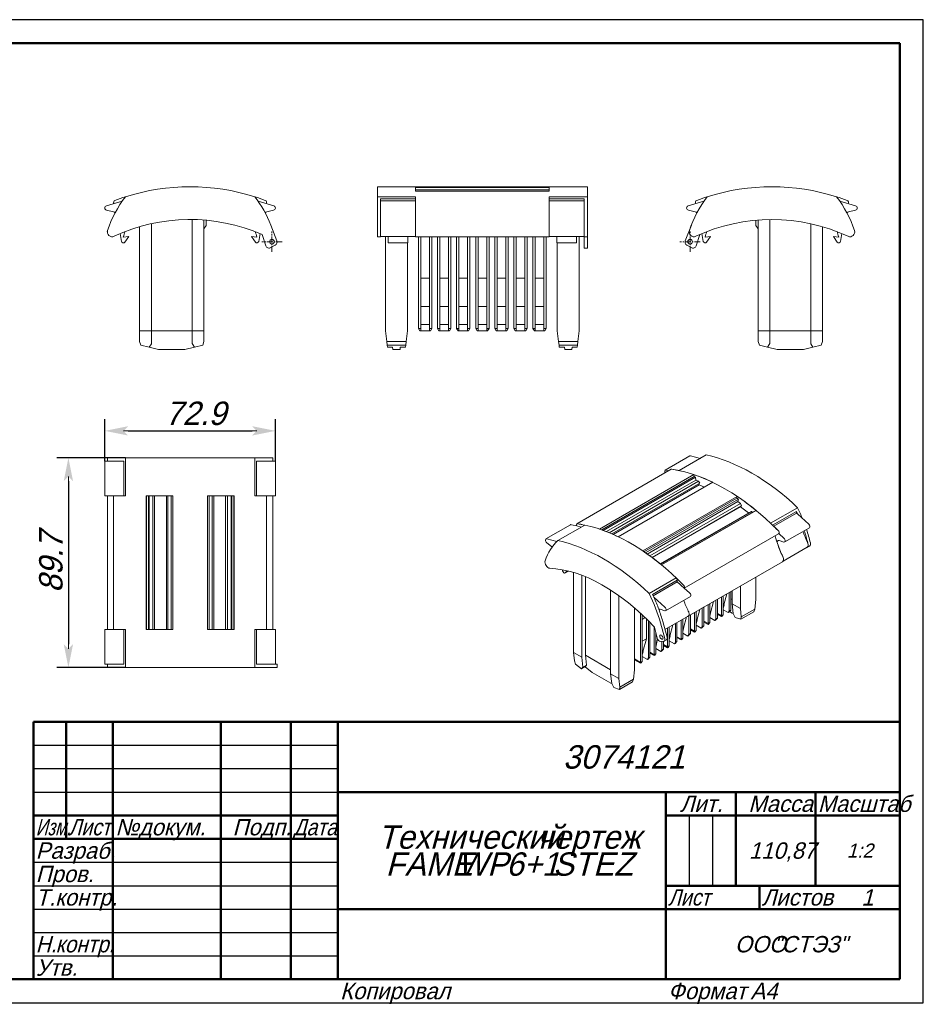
# Model space of a CAD drawing. Header units: millimetres. Extents: x 0 to 297, y 0 to 210.
# Tile 2 of 2: x 104 to 297, y 0 to 210. Entities that reach past the tile are written whole.
import ezdxf

# ---------------------------------------------------------------- set-up
doc = ezdxf.new("R2010")
doc.units = ezdxf.units.MM
doc.linetypes.add('CENTER_per1_scale0.039370', pattern=[2, 1.25, -0.25, 0.25, -0.25])
doc.styles.add('TextStyle_1', font='T-FLEX Type A.TTF', dxfattribs={"oblique": 15, "height": 5})
doc.styles.add('TextStyle_2', font='T-FLEX Type A.TTF', dxfattribs={"oblique": 15, "height": 3.5})
doc.styles.add('TextStyle_3', font='T-FLEX Type A.TTF', dxfattribs={"width": 0.744064, "oblique": 15, "height": 3.5})
doc.styles.add('TextStyle_4', font='T-FLEX Type A.TTF', dxfattribs={"width": 0.883061, "oblique": 15, "height": 3.5})
doc.styles.add('TextStyle_5', font='T-FLEX Type A.TTF', dxfattribs={"width": 0.94413, "oblique": 15, "height": 3.5})
doc.styles.add('TextStyle_6', font='T-FLEX Type A.TTF', dxfattribs={"width": 0.98844, "oblique": 15, "height": 3.5})
doc.styles.add('TextStyle_7', font='T-FLEX Type A.TTF', dxfattribs={"oblique": 15, "height": 5})
doc.styles.add('TextStyle_8', font='T-FLEX Type A.TTF', dxfattribs={"oblique": 15, "height": 3})
doc.styles.add('TextStyle_9', font='T-FLEX Type A.TTF', dxfattribs={"oblique": 15, "height": 3.5})
doc.dimstyles.new('DIM_ST_1', dxfattribs={"dimtxt": 5, "dimasz": 5, "dimexe": 2.5, "dimexo": 0, "dimtad": 1, "dimlfac": 2, "dimrnd": 0.01, "dimdsep": 46, "dimtxsty": 'TextStyle_1', "dimblk": 'Arrow_3_C7_Status', "dimcen": 0.09, "dimclrd": 7, "dimclre": 7, "dimclrt": 7, "dimazin": 0, "dimtfac": 1, "dimtdec": 0, "dimtmove": 0, "dimatfit": 0, "dimldrblk": 'NONE', "dimfxl": 1, "dimtvp": 1, "dimtolj": 1, "dimarcsym": 0})

# ---------------------------------------------------------------- blocks, each defined once
blk = doc.blocks.new('Arrow_3_C7_Status')
at = {"color": 7, "linetype": 'Continuous', "lineweight": 0}
blk.add_line((-1, 0), (-0.8, 0), dxfattribs=at)
at = {"color": 7}
blk.add_solid([(-1, -0.2), (0, 0), (-0.8, 0), (-1, 0.2)], dxfattribs=at)
blk = doc.blocks.new('*D6')
at = {"color": 7, "lineweight": -2}
for p, q in [((122.25, 115.72), (122.25, 124.66)), ((158.68, 115.72), (158.68, 124.66)), ((127.25, 122.16), (153.68, 122.16))]:
    blk.add_line(p, q, dxfattribs=at)
at = {"layer": 'Defpoints', "color": 0}
for p in [(158.68, 122.16), (122.25, 115.72), (158.68, 115.72)]:
    blk.add_point(p, dxfattribs=at)
at = {"color": 7, "lineweight": -2, "xscale": 5, "yscale": 5, "zscale": 5}
for p, rotation in [((122.25, 122.16), 180), ((158.68, 122.16), 360)]:
    blk.add_blockref('Arrow_3_C7_Status', p, dxfattribs=dict(at, rotation=rotation))
blk = doc.blocks.new('_None')
blk = doc.blocks.new('*D7')
at = {"color": 7, "lineweight": -2}
for p, q in [((126.67, 116.42), (111.98, 116.42)), ((114.48, 111.42), (114.48, 76.59)), ((126.67, 71.59), (111.98, 71.59))]:
    blk.add_line(p, q, dxfattribs=at)
at = {"layer": 'Defpoints', "color": 0}
for p in [(126.67, 116.42), (114.48, 71.59), (126.67, 71.59)]:
    blk.add_point(p, dxfattribs=at)
at = {"color": 7, "lineweight": -2, "xscale": 5, "yscale": 5, "zscale": 5}
for p, rotation in [((114.48, 116.42), 90.00000000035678), ((114.48, 71.59), 270.0000000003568)]:
    blk.add_blockref('Arrow_3_C7_Status', p, dxfattribs=dict(at, rotation=rotation))
blk = doc.blocks.new('_FR1Страница_1')
at = {"color": 7, "linetype": 'Continuous', "lineweight": 25}
for p, q in [((297, 210), (0, 210)), ((297, 0), (297, 210)), ((107, 55), (172, 55)), ((107, 50), (172, 50)), ((107, 45), (172, 45)), ((247, 40), (247, 25)), ((252, 40), (252, 25)), ((107, 30), (172, 30)), ((107, 25), (172, 25)), ((107, 20), (172, 20)), ((242, 20), (292, 20)), ((262, 20), (262, 20)), ((107, 15), (172, 15)), ((107, 10), (172, 10)), ((0, 0), (297, 0))]:
    blk.add_line(p, q, dxfattribs=at)
at = {"color": 7, "linetype": 'Continuous', "lineweight": 50}
for p, q in [((20, 205), (292, 205)), ((292, 205), (292, 5)), ((107, 5), (107, 60)), ((107, 60), (292, 60)), ((114, 60), (114, 35)), ((124, 60), (124, 5)), ((147, 60), (147, 5)), ((162, 60), (162, 5)), ((172, 60), (172, 5)), ((172, 45), (292, 45)), ((242, 45), (242, 5)), ((257, 45), (257, 25)), ((274, 45), (274, 25)), ((107, 40), (172, 40)), ((242, 40), (292, 40)), ((107, 35), (172, 35)), ((242, 25), (292, 25)), ((262, 25), (262, 20)), ((172, 20), (292, 20)), ((292, 5), (20, 5))]:
    blk.add_line(p, q, dxfattribs=at)
at = {"color": 7, "oblique": 15}
for s, height, style, p in [('3074121', 5, 'TextStyle_7', (220.09, 50)), ('Лит.', 3.5, 'TextStyle_2', (245.03, 40.76)), ('Масса', 3.5, 'TextStyle_2', (259.65, 40.76)), ('№', 3.5, 'TextStyle_2', (124.5, 35.75)), ('докум.', 3.5, 'TextStyle_2', (129.5, 35.75)), ('Подп.', 3.5, 'TextStyle_2', (149.53, 35.75)), ('Технический', 5, 'TextStyle_7', (180.55, 32.88)), ('чертеж', 5, 'TextStyle_7', (214.51, 32.88)), ('Разраб.', 3.5, 'TextStyle_2', (107.5, 30.75)), ('110,87', 3.5, 'TextStyle_2', (259.78, 30.75)), ('1:2', 3, 'TextStyle_8', (280.67, 31)), ('FAME', 5, 'TextStyle_7', (182.21, 27.12)), ('WP', 5, 'TextStyle_7', (197.58, 27.12)), ('6+1', 5, 'TextStyle_7', (207.94, 27.12)), ('STEZ', 5, 'TextStyle_7', (217.94, 27.12)), ('Пров.', 3.5, 'TextStyle_2', (107.5, 25.75)), ('Т.контр.', 3.5, 'TextStyle_2', (107.5, 20.75)), ('Листов', 3.5, 'TextStyle_2', (262.5, 20.75)), ('1', 3.5, 'TextStyle_9', (283.78, 20.75)), ('ООО', 3.5, 'TextStyle_2', (256.78, 10.75)), ('"СТЭЗ"', 3.5, 'TextStyle_2', (265.03, 10.75)), ('Утв.', 3.5, 'TextStyle_2', (107.5, 5.75)), ('Копировал', 3.5, 'TextStyle_2', (172.5, 0.75)), ('Формат', 3.5, 'TextStyle_2', (242.5, 0.75)), ('A4', 3.5, 'TextStyle_2', (260.12, 0.75))]:
    blk.add_text(s, height=height, dxfattribs=dict(at, style=style)).set_placement(p)
for s, style, width, p in [('Масштаб', 'TextStyle_6', 0.98844, (274.5, 40.76)), ('Изм.', 'TextStyle_3', 0.744064, (107.5, 35.75)), ('Лист', 'TextStyle_4', 0.883061, (114.5, 35.75)), ('Дата', 'TextStyle_4', 0.883061, (162.5, 35.75)), ('Лист', 'TextStyle_4', 0.883061, (242.5, 20.75)), ('Н.', 'TextStyle_5', 0.94413, (107.5, 10.75)), ('контр.', 'TextStyle_5', 0.94413, (111.75, 10.75))]:
    blk.add_text(s, height=3.5, dxfattribs=dict(at, style=style, width=width)).set_placement(p)
blk = doc.blocks.new('Страница_1')
at = {"color": 7, "linetype": 'Continuous', "lineweight": 20}
for p, q in [((225.2735, 174.316), (180.4485, 174.316)), ((180.4485, 172.1791), (180.4485, 174.316)), ((188.5985, 173.3418), (188.5985, 174.1669)), ((188.5985, 174.1669), (217.1235, 174.1669)), ((188.5985, 173.6839), (217.1235, 173.6839)), ((217.1235, 173.6226), (188.5985, 173.6226)), ((188.5985, 173.3418), (217.1235, 173.3418)), ((217.1235, 173.3418), (217.1235, 174.1669)), ((225.2735, 172.1791), (225.2735, 174.316)), ((122.6185, 170.2555), (125.9511, 171.2008)), ((158.3192, 170.2555), (154.9865, 171.2008)), ((188.5985, 172.1791), (180.4485, 172.1791)), ((180.4485, 164.9417), (180.4485, 172.1791)), ((181.1485, 171.2008), (181.1485, 171.7265)), ((188.5985, 171.7265), (181.1485, 171.7265)), ((188.5985, 171.3081), (181.1485, 171.3081)), ((181.1485, 170.2555), (181.1485, 171.2008)), ((188.5985, 171.4006), (188.5985, 172.1791)), ((188.5985, 170.7106), (188.5985, 171.4006)), ((188.5985, 170.7106), (188.5985, 170.2555)), ((217.1235, 172.1791), (225.2735, 172.1791)), ((217.1235, 171.4006), (217.1235, 172.1791)), ((217.1235, 171.7265), (224.5735, 171.7265)), ((217.1235, 170.7106), (217.1235, 171.4006)), ((217.1235, 171.3081), (224.5735, 171.3081)), ((217.1235, 170.7106), (217.1235, 170.2555)), ((224.5735, 171.2008), (224.5735, 171.7265)), ((224.5735, 170.2555), (224.5735, 171.2008)), ((225.2735, 164.9417), (225.2735, 172.1791)), ((246.832, 170.2555), (250.1646, 171.2008)), ((282.5326, 170.2555), (279.2, 171.2008)), ((124.0951, 168.9667), (122.6472, 169.2862)), ((158.2905, 169.2862), (156.8426, 168.9667)), ((181.1485, 169.2862), (181.1485, 170.2555)), ((181.1485, 168.9667), (181.1485, 169.2862)), ((181.1485, 168.9667), (181.1485, 168.7668)), ((181.1485, 165.1659), (181.1485, 168.7668)), ((188.5985, 169.2862), (188.5985, 170.2555)), ((188.5985, 169.2862), (188.5985, 168.9667)), ((188.5985, 168.9667), (188.5985, 167.9223)), ((217.1235, 169.2862), (217.1235, 170.2555)), ((217.1235, 169.2862), (217.1235, 168.9667)), ((217.1235, 168.9667), (217.1235, 167.9223)), ((224.5735, 169.2862), (224.5735, 170.2555)), ((224.5735, 168.9667), (224.5735, 169.2862)), ((224.5735, 168.9667), (224.5735, 168.7668)), ((224.5735, 165.1659), (224.5735, 168.7668)), ((246.8606, 169.2862), (248.3085, 168.9667)), ((281.0561, 168.9667), (282.5039, 169.2862)), ((132.1938, 143.5664), (132.1938, 166.4186)), ((140.8938, 167.3137), (140.8938, 143.5664)), ((143.3938, 143.5664), (143.3938, 167.205)), ((143.8688, 166.0412), (143.8688, 167.166)), ((188.5985, 167.9223), (188.5985, 165.3005)), ((217.1235, 167.9223), (217.1235, 165.3005)), ((261.2823, 166.0412), (261.2823, 167.166)), ((261.7573, 143.5664), (261.7573, 167.205)), ((264.2573, 167.3137), (264.2573, 143.5664)), ((272.9573, 143.5664), (272.9573, 166.4186)), ((129.6938, 165.7816), (129.6938, 143.5664)), ((143.3938, 165.3236), (143.8688, 166.0412)), ((156.6402, 161.72), (155.8555, 164.1167)), ((157.6713, 166.1399), (158.9688, 162.7499)), ((180.4485, 164.9417), (180.4485, 163.6352)), ((181.1485, 164.5412), (181.1485, 165.1659)), ((181.1485, 164.5412), (181.1485, 163.6352)), ((188.5985, 164.5413), (188.5985, 165.3005)), ((188.5985, 164.5413), (188.5985, 163.6352)), ((217.1235, 164.5413), (217.1235, 165.3005)), ((217.1235, 164.5413), (217.1235, 163.6352)), ((224.5735, 164.5412), (224.5735, 165.1659)), ((224.5735, 164.5412), (224.5735, 163.6352)), ((225.2735, 164.9417), (225.2735, 163.6352)), ((247.4799, 166.1399), (246.1824, 162.7499)), ((248.511, 161.72), (249.2957, 164.1167)), ((261.7573, 165.3236), (261.2823, 166.0412)), ((275.4573, 165.7816), (275.4573, 143.5664)), ((126.2078, 163.5703), (127.3542, 163.703)), ((127.3542, 163.703), (126.5328, 162.5006)), ((154.7299, 163.5703), (153.5835, 163.703)), ((153.5835, 163.703), (154.4049, 162.5006)), ((180.4485, 163.6352), (181.1485, 163.6352)), ((181.1485, 163.6788), (188.5985, 163.6788)), ((182.1735, 163.6788), (182.1735, 143.5664)), ((182.7735, 163.6788), (182.7735, 162.6486)), ((182.7735, 162.6486), (182.7735, 162.3262)), ((182.7735, 162.3262), (186.9735, 162.3262)), ((186.8735, 143.5664), (186.8735, 162.3262)), ((186.9735, 163.6788), (186.9735, 162.6486)), ((186.9735, 162.6486), (186.9735, 162.3262)), ((188.5985, 163.6352), (217.1235, 163.6352)), ((189.211, 144.0356), (189.211, 163.6352)), ((189.711, 144.0356), (189.711, 163.6352)), ((191.561, 163.6352), (191.561, 144.0356)), ((192.061, 163.6352), (192.061, 144.0356)), ((193.286, 144.0356), (193.286, 163.6352)), ((193.786, 144.0356), (193.786, 163.6352)), ((195.636, 163.6352), (195.636, 144.0356)), ((196.136, 163.6352), (196.136, 144.0356)), ((197.361, 144.0356), (197.361, 163.6352)), ((197.861, 144.0356), (197.861, 163.6352)), ((199.711, 163.6352), (199.711, 144.0356)), ((200.211, 163.6352), (200.211, 144.0356)), ((201.436, 144.0356), (201.436, 163.6352)), ((201.936, 144.0356), (201.936, 163.6352)), ((203.786, 163.6352), (203.786, 144.0356)), ((204.286, 163.6352), (204.286, 144.0356)), ((205.511, 144.0356), (205.511, 163.6352)), ((206.011, 144.0356), (206.011, 163.6352)), ((207.861, 163.6352), (207.861, 144.0356)), ((208.361, 163.6352), (208.361, 144.0356)), ((209.586, 144.0356), (209.586, 163.6352)), ((210.086, 144.0356), (210.086, 163.6352)), ((211.936, 163.6352), (211.936, 144.0356)), ((212.436, 163.6352), (212.436, 144.0356)), ((213.661, 144.0356), (213.661, 163.6352)), ((214.161, 144.0356), (214.161, 163.6352)), ((216.011, 163.6352), (216.011, 144.0356)), ((216.511, 163.6352), (216.511, 144.0356)), ((217.1235, 163.6788), (224.5735, 163.6788)), ((218.7485, 163.6788), (218.7485, 162.6486)), ((218.7485, 162.6486), (218.7485, 162.3262)), ((218.7485, 162.3262), (222.9485, 162.3262)), ((218.8485, 143.5664), (218.8485, 162.3262)), ((222.9485, 163.6788), (222.9485, 162.6486)), ((222.9485, 162.6486), (222.9485, 162.3262)), ((223.5485, 163.6788), (223.5485, 143.5664)), ((224.5735, 163.6352), (225.2735, 163.6352)), ((224.5735, 161.72), (224.5735, 163.6352)), ((225.2735, 161.72), (225.2735, 163.6352)), ((250.4212, 163.5703), (251.5677, 163.703)), ((251.5677, 163.703), (250.7463, 162.5006)), ((278.9434, 163.5703), (277.7969, 163.703)), ((277.7969, 163.703), (278.6183, 162.5006)), ((158.6433, 161.8323), (157.7279, 161.3038)), ((224.5735, 161.72), (224.5735, 161.2034)), ((224.5735, 161.2034), (225.2735, 161.2034)), ((225.2735, 161.72), (225.2735, 161.2034)), ((246.5078, 161.8323), (247.4232, 161.3038)), ((191.561, 154.7664), (189.711, 154.7664)), ((195.636, 154.7664), (193.786, 154.7664)), ((199.711, 154.7664), (197.861, 154.7664)), ((203.786, 154.7664), (201.936, 154.7664)), ((207.861, 154.7664), (206.011, 154.7664)), ((211.936, 154.7664), (210.086, 154.7664)), ((216.011, 154.7664), (214.161, 154.7664)), ((189.711, 148.7603), (191.561, 148.7603)), ((193.786, 148.7603), (195.636, 148.7603)), ((197.861, 148.7603), (199.711, 148.7603)), ((201.936, 148.7603), (203.786, 148.7603)), ((206.011, 148.7603), (207.861, 148.7603)), ((210.086, 148.7603), (211.936, 148.7603)), ((214.161, 148.7603), (216.011, 148.7603)), ((129.6938, 143.5664), (129.6938, 141.2392)), ((129.6938, 143.5664), (132.1938, 143.5664)), ((132.1938, 143.5664), (140.8938, 143.5664)), ((132.1938, 140.7842), (132.1938, 143.5664)), ((140.8938, 143.5664), (140.8938, 140.8554)), ((140.8938, 143.5664), (143.3938, 143.5664)), ((143.3938, 141.2392), (143.3938, 143.5664)), ((182.1735, 143.5664), (182.4592, 141.2392)), ((186.5878, 141.2392), (186.8735, 143.5664)), ((189.211, 144.0356), (189.711, 144.0356)), ((189.511, 143.516), (189.211, 144.0356)), ((189.511, 143.516), (189.711, 143.516)), ((189.711, 144.8757), (191.561, 144.8757)), ((191.561, 144.8628), (189.711, 144.8628)), ((189.711, 143.516), (189.711, 144.0356)), ((189.711, 143.516), (191.561, 143.516)), ((191.561, 144.0356), (192.061, 144.0356)), ((191.561, 144.0356), (191.561, 143.516)), ((191.561, 143.516), (191.761, 143.516)), ((192.061, 144.0356), (191.761, 143.516)), ((193.286, 144.0356), (193.786, 144.0356)), ((193.586, 143.516), (193.286, 144.0356)), ((193.586, 143.516), (193.786, 143.516)), ((193.786, 144.8757), (195.636, 144.8757)), ((195.636, 144.8628), (193.786, 144.8628)), ((193.786, 143.516), (193.786, 144.0356)), ((193.786, 143.516), (195.636, 143.516)), ((195.636, 144.0356), (196.136, 144.0356)), ((195.636, 144.0356), (195.636, 143.516)), ((195.636, 143.516), (195.836, 143.516)), ((196.136, 144.0356), (195.836, 143.516)), ((197.361, 144.0356), (197.861, 144.0356)), ((197.661, 143.516), (197.361, 144.0356)), ((197.661, 143.516), (197.861, 143.516)), ((197.861, 144.8757), (199.711, 144.8757)), ((199.711, 144.8628), (197.861, 144.8628)), ((197.861, 143.516), (197.861, 144.0356)), ((197.861, 143.516), (199.711, 143.516)), ((199.711, 144.0356), (200.211, 144.0356)), ((199.711, 144.0356), (199.711, 143.516)), ((199.711, 143.516), (199.911, 143.516)), ((200.211, 144.0356), (199.911, 143.516)), ((201.436, 144.0356), (201.936, 144.0356)), ((201.736, 143.516), (201.436, 144.0356)), ((201.736, 143.516), (201.936, 143.516)), ((201.936, 144.8757), (203.786, 144.8757)), ((203.786, 144.8628), (201.936, 144.8628)), ((201.936, 143.516), (201.936, 144.0356)), ((201.936, 143.516), (203.786, 143.516)), ((203.786, 144.0356), (204.286, 144.0356)), ((203.786, 144.0356), (203.786, 143.516)), ((203.786, 143.516), (203.986, 143.516)), ((204.286, 144.0356), (203.986, 143.516)), ((205.511, 144.0356), (206.011, 144.0356)), ((205.811, 143.516), (205.511, 144.0356)), ((205.811, 143.516), (206.011, 143.516)), ((206.011, 144.8757), (207.861, 144.8757)), ((207.861, 144.8628), (206.011, 144.8628)), ((206.011, 143.516), (206.011, 144.0356)), ((206.011, 143.516), (207.861, 143.516)), ((207.861, 144.0356), (208.361, 144.0356)), ((207.861, 144.0356), (207.861, 143.516)), ((207.861, 143.516), (208.061, 143.516)), ((208.361, 144.0356), (208.061, 143.516)), ((209.586, 144.0356), (210.086, 144.0356)), ((209.886, 143.516), (209.586, 144.0356)), ((209.886, 143.516), (210.086, 143.516)), ((210.086, 144.8757), (211.936, 144.8757)), ((211.936, 144.8628), (210.086, 144.8628)), ((210.086, 143.516), (210.086, 144.0356)), ((210.086, 143.516), (211.936, 143.516)), ((211.936, 144.0356), (211.936, 143.516)), ((211.936, 144.0356), (212.436, 144.0356)), ((211.936, 143.516), (212.136, 143.516)), ((212.436, 144.0356), (212.136, 143.516)), ((213.661, 144.0356), (214.161, 144.0356)), ((213.961, 143.516), (213.661, 144.0356)), ((213.961, 143.516), (214.161, 143.516)), ((214.161, 144.8757), (216.011, 144.8757)), ((216.011, 144.8628), (214.161, 144.8628)), ((214.161, 143.516), (214.161, 144.0356)), ((214.161, 143.516), (216.011, 143.516)), ((216.011, 144.0356), (216.511, 144.0356)), ((216.011, 144.0356), (216.011, 143.516)), ((216.011, 143.516), (216.211, 143.516)), ((216.511, 144.0356), (216.211, 143.516)), ((219.1342, 141.2392), (218.8485, 143.5664)), ((223.5485, 143.5664), (223.2628, 141.2392)), ((264.2573, 143.5664), (261.7573, 143.5664)), ((261.7573, 141.2392), (261.7573, 143.5664)), ((264.2573, 143.5664), (264.2573, 140.8554)), ((272.9573, 143.5664), (264.2573, 143.5664)), ((272.9573, 140.7842), (272.9573, 143.5664)), ((275.4573, 143.5664), (272.9573, 143.5664)), ((275.4573, 143.5664), (275.4573, 141.2392)), ((129.6938, 141.2392), (129.9374, 140.4425)), ((143.1503, 140.4425), (143.3938, 141.2392)), ((186.5878, 141.2392), (182.4592, 141.2392)), ((182.4592, 141.2392), (182.5571, 140.4425)), ((186.4899, 140.4425), (186.5878, 141.2392)), ((219.1342, 141.2392), (223.2628, 141.2392)), ((219.2321, 140.4425), (219.1342, 141.2392)), ((223.2628, 141.2392), (223.1649, 140.4425)), ((262.0009, 140.4425), (261.7573, 141.2392)), ((275.4573, 141.2392), (275.2137, 140.4425)), ((129.9374, 140.4425), (131.7067, 140.034)), ((131.7067, 140.034), (132.1938, 140.7842)), ((131.7067, 140.034), (133.7321, 139.5664)), ((133.7321, 139.5664), (139.3556, 139.5664)), ((139.3556, 139.5664), (141.4212, 140.0433)), ((140.8938, 140.8554), (141.4212, 140.0433)), ((141.4212, 140.0433), (143.1503, 140.4425)), ((186.4899, 140.4425), (182.5571, 140.4425)), ((182.5571, 140.4425), (182.6072, 140.034)), ((182.6072, 140.034), (183.7072, 140.034)), ((183.7072, 140.034), (183.7646, 139.5664)), ((185.2824, 139.5664), (183.7646, 139.5664)), ((185.2824, 139.5664), (185.3398, 140.034)), ((185.3398, 140.034), (186.4398, 140.034)), ((186.4398, 140.034), (186.4899, 140.4425)), ((219.2822, 140.034), (219.2321, 140.4425)), ((219.2321, 140.4425), (223.1649, 140.4425)), ((220.3822, 140.034), (219.2822, 140.034)), ((220.4396, 139.5664), (220.3822, 140.034)), ((220.4396, 139.5664), (221.9574, 139.5664)), ((222.0148, 140.034), (221.9574, 139.5664)), ((223.1148, 140.034), (222.0148, 140.034)), ((223.1649, 140.4425), (223.1148, 140.034)), ((263.7299, 140.0433), (262.0009, 140.4425)), ((264.2573, 140.8554), (263.7299, 140.0433)), ((265.7956, 139.5664), (263.7299, 140.0433)), ((271.419, 139.5664), (265.7956, 139.5664)), ((273.4445, 140.034), (271.419, 139.5664)), ((273.4445, 140.034), (272.9573, 140.7842)), ((275.2137, 140.4425), (273.4445, 140.034)), ((122.2549, 115.7157), (122.2549, 108.2657)), ((122.6185, 115.7157), (122.2549, 115.7157)), ((122.6185, 115.7157), (125.9511, 115.7157)), ((122.7964, 116.4157), (122.7964, 115.7157)), ((122.7964, 116.4157), (122.8446, 116.4157)), ((122.8446, 116.4157), (126.6731, 116.4157)), ((125.9511, 115.7157), (126.3294, 115.7157)), ((126.3294, 108.2657), (126.3294, 115.7157)), ((126.6731, 116.4157), (154.2645, 116.4157)), ((126.6731, 108.2657), (126.6731, 116.4157)), ((154.2645, 116.4157), (158.0931, 116.4157)), ((154.2645, 116.4157), (154.2645, 108.2657)), ((154.6083, 115.7157), (154.9865, 115.7157)), ((154.6083, 115.7157), (154.6083, 108.2657)), ((158.3192, 115.7157), (154.9865, 115.7157)), ((158.0931, 116.4157), (158.1412, 116.4157)), ((158.1412, 115.7157), (158.1412, 116.4157)), ((158.3192, 115.7157), (158.6827, 115.7157)), ((158.6827, 108.2657), (158.6827, 115.7157)), ((247.1508, 116.7923), (241.8828, 113.7509)), ((244.9034, 113.6816), (250.6663, 117.0089)), ((247.3043, 116.8078), (249.4078, 116.2823)), ((243.2011, 113.9447), (223.0309, 102.2994)), ((242.6337, 113.6171), (242.0363, 113.7663)), ((248.0292, 112.8264), (227.859, 101.1811)), ((248.0795, 112.3989), (228.3544, 101.0106)), ((228.6674, 100.898), (248.3769, 112.2773)), ((229.3696, 100.6322), (248.4509, 111.6488)), ((248.0292, 112.8264), (248.0795, 112.3989)), ((248.0795, 112.3989), (248.3769, 112.2773)), ((248.4509, 111.6488), (248.3769, 112.2773)), ((249.0225, 111.4151), (248.4509, 111.6488)), ((229.945, 100.4007), (249.0225, 111.4151)), ((230.5101, 100.1614), (249.3031, 111.0115)), ((230.7817, 100.0422), (249.1437, 110.6435)), ((252.053, 111.1769), (231.8828, 99.5316)), ((249.3031, 111.0115), (249.0225, 111.4151)), ((249.1437, 110.6435), (249.1133, 110.9019)), ((250.306, 110.1683), (249.1437, 110.6435)), ((122.6185, 108.2657), (122.2549, 108.2657)), ((124.1339, 108.2657), (122.6185, 108.2657)), ((122.7964, 108.2657), (122.7964, 79.7407)), ((124.4256, 108.2657), (124.1339, 108.2657)), ((124.1339, 108.2657), (124.1339, 79.7407)), ((124.4256, 108.2657), (126.6731, 108.2657)), ((131.0937, 108.2657), (136.7842, 108.2657)), ((131.0937, 108.2657), (131.0937, 79.7407)), ((131.1649, 108.2657), (131.1649, 79.7407)), ((131.5854, 79.7407), (131.5854, 108.2657)), ((131.6901, 79.7407), (131.6901, 108.2657)), ((132.4984, 79.7407), (132.4984, 108.2657)), ((132.8953, 79.7407), (132.8953, 108.2657)), ((135.4346, 79.7407), (135.4346, 108.2657)), ((135.7304, 79.7407), (135.7304, 108.2657)), ((136.4341, 79.7407), (136.4341, 108.2657)), ((136.7842, 108.2657), (136.7842, 79.7407)), ((144.1535, 108.2657), (144.1535, 79.7407)), ((144.1535, 108.2657), (149.844, 108.2657)), ((144.5036, 79.7407), (144.5036, 108.2657)), ((145.2073, 79.7407), (145.2073, 108.2657)), ((145.5031, 79.7407), (145.5031, 108.2657)), ((148.0424, 79.7407), (148.0424, 108.2657)), ((148.4392, 79.7407), (148.4392, 108.2657)), ((149.2476, 79.7407), (149.2476, 108.2657)), ((149.3523, 79.7407), (149.3523, 108.2657)), ((149.7728, 108.2657), (149.7728, 79.7407)), ((149.844, 108.2657), (149.844, 79.7407)), ((154.2645, 108.2657), (156.5121, 108.2657)), ((156.5121, 108.2657), (156.8038, 108.2657)), ((158.3192, 108.2657), (156.8038, 108.2657)), ((156.8038, 79.7407), (156.8038, 108.2657)), ((158.1412, 79.7407), (158.1412, 108.2657)), ((158.3192, 108.2657), (158.6827, 108.2657)), ((257.2639, 108.1684), (237.0936, 96.5231)), ((257.2141, 107.8028), (237.3624, 96.3414)), ((237.6738, 96.1277), (257.5114, 107.581)), ((257.2639, 108.1684), (257.2141, 107.8028)), ((257.2141, 107.8028), (257.5114, 107.581)), ((257.4374, 107.038), (257.5114, 107.581)), ((238.0657, 95.8537), (257.4374, 107.038)), ((238.6501, 95.4348), (258.009, 106.6117)), ((239.0808, 95.1179), (258.2182, 106.1669)), ((239.1417, 95.0726), (257.9516, 105.9325)), ((258.009, 106.6117), (257.4374, 107.038)), ((257.9516, 105.9325), (257.9635, 106.0198)), ((259.6863, 104.6388), (257.9516, 105.9325)), ((258.2182, 106.1669), (258.009, 106.6117)), ((270.1764, 105.7447), (264.4135, 102.4175)), ((240.836, 93.7555), (260.0137, 104.8278)), ((240.8955, 93.7073), (260.2943, 104.9073)), ((241.0794, 93.5575), (260.94, 105.024)), ((261.2877, 105.1716), (241.1174, 93.5263)), ((260.2943, 104.9073), (260.0137, 104.8278)), ((260.4878, 104.763), (260.2943, 104.9073)), ((260.94, 105.024), (260.9802, 104.994)), ((269.9245, 104.949), (264.8384, 102.0126)), ((269.9245, 104.6074), (265.0598, 101.7988)), ((269.9245, 104.6074), (269.9245, 104.949)), ((269.9245, 104.6074), (270.1919, 104.3654)), ((272.5485, 102.2331), (270.1919, 104.3654)), ((221.7126, 102.1056), (216.4446, 99.0642)), ((224.7332, 102.0364), (218.9702, 98.7091)), ((223.0006, 101.8376), (221.8661, 102.1211)), ((223.9697, 101.5956), (223.0006, 101.8376)), ((267.434, 98.4215), (272.702, 101.463)), ((216.5982, 99.0796), (218.7826, 98.5339)), ((245.9795, 88.5696), (266.1158, 100.1953)), ((267.2805, 99.1916), (266.146, 100.2182)), ((217.6422, 97.4245), (216.6185, 98.2765)), ((266.2364, 98.7421), (267.2602, 98.4119)), ((267.0499, 94.308), (272.2191, 97.2925)), ((272.2155, 97.259), (272.7105, 97.5448)), ((246.7774, 82.5723), (266.9476, 94.2175)), ((220.4815, 91.7858), (221.2351, 92.2209)), ((220.9444, 92.2909), (220.5151, 91.8132)), ((222.326, 91.9226), (222.326, 74.818)), ((224.0937, 73.7974), (224.0937, 91.3233)), ((224.8716, 74.2465), (224.8716, 91.0156)), ((244.2432, 90.7722), (238.4803, 87.445)), ((261.2699, 86.1163), (261.2699, 90.9395)), ((239.2184, 87.2209), (244.4863, 90.2623)), ((239.3433, 86.9514), (244.4863, 89.9207)), ((244.4863, 90.2623), (244.4863, 89.9207)), ((245.9758, 88.5729), (244.4863, 89.9207)), ((247.1103, 87.5463), (245.9758, 88.5729)), ((257.9465, 89.0207), (257.9465, 84.1975)), ((230.2456, 88.1797), (230.2456, 70.2456)), ((232.0133, 69.225), (232.0133, 86.9785)), ((241.8424, 84.5049), (239.4858, 86.6373)), ((241.9959, 83.7348), (247.2638, 86.7763)), ((253.9248, 82.667), (253.9248, 86.6988)), ((254.2784, 82.8711), (254.2784, 86.9029)), ((254.4267, 84.9839), (255.0622, 87.3555)), ((255.5865, 87.6582), (255.5865, 83.6264)), ((255.9401, 87.8623), (255.9401, 83.8305)), ((256.1787, 86.1163), (255.9401, 86.2541)), ((256.1787, 85.2182), (256.1787, 88.0001)), ((235.3367, 84.3507), (235.3367, 71.1438)), ((249.8236, 84.331), (249.8236, 80.2991)), ((250.1771, 84.5351), (250.1771, 80.5033)), ((251.0433, 81.0034), (251.0433, 85.0352)), ((251.3969, 81.2075), (251.3969, 85.2393)), ((251.5452, 83.3203), (252.1807, 85.6919)), ((252.705, 85.9946), (252.705, 81.9627)), ((253.0586, 86.1987), (253.0586, 82.1669)), ((254.2784, 84.8983), (254.4267, 84.9839)), ((254.4609, 84.9537), (254.2784, 84.8483)), ((254.2784, 84.2725), (254.4609, 84.9537)), ((254.4609, 84.9537), (254.4267, 84.9839)), ((256.4141, 83.1405), (256.1787, 85.2182)), ((257.9465, 84.1975), (256.1787, 85.2182)), ((257.9465, 84.1975), (258.1485, 82.4141)), ((261.0678, 84.0995), (261.2699, 86.1163)), ((236.636, 72.6853), (236.636, 83.1863)), ((236.9896, 72.8894), (236.9896, 82.8555)), ((237.6139, 82.2565), (236.9896, 81.896)), ((241.8221, 83.7252), (240.7983, 84.0554)), ((241.8442, 79.7556), (246.781, 82.6058)), ((245.7823, 79.9931), (246.4277, 82.4018)), ((246.9421, 82.6674), (246.9421, 78.6355)), ((247.2957, 82.8715), (247.2957, 78.8396)), ((248.1619, 79.3397), (248.1619, 83.3716)), ((248.5154, 79.5439), (248.5154, 83.5757)), ((248.6638, 81.6567), (249.2992, 84.0283)), ((251.3969, 83.2347), (251.5452, 83.3203)), ((251.3969, 82.6089), (251.5794, 83.29)), ((251.5794, 83.29), (251.3969, 83.1847)), ((252.4929, 81.661), (251.3969, 82.2937)), ((251.5794, 83.29), (251.5452, 83.3203)), ((253.0586, 82.1669), (252.6343, 81.7426)), ((253.0586, 82.1669), (252.705, 81.9627)), ((253.0586, 83.1671), (253.9248, 82.667)), ((253.0586, 82.9878), (253.9248, 82.4877)), ((254.2784, 82.8711), (253.9248, 82.667)), ((253.9248, 82.4877), (253.9248, 82.667)), ((254.0662, 82.5693), (253.9248, 82.4877)), ((254.0662, 82.5693), (254.2784, 82.8711)), ((255.3744, 83.3246), (254.2784, 83.9573)), ((255.5865, 83.6264), (255.3744, 83.3246)), ((255.5158, 83.4062), (255.3744, 83.3246)), ((255.9401, 83.8305), (255.5158, 83.4062)), ((255.9401, 83.8305), (255.5865, 83.6264)), ((256.2161, 83.2298), (255.6602, 83.5507)), ((256.4114, 83.164), (256.2161, 83.2298)), ((256.8575, 82.3029), (256.4141, 83.1405)), ((258.0454, 81.9029), (256.8575, 82.3029)), ((258.0454, 81.9029), (260.8264, 83.5085)), ((258.1485, 82.4141), (258.0454, 81.9029)), ((258.1485, 82.4141), (261.0678, 84.0995)), ((260.8264, 83.5085), (261.0678, 84.0995)), ((237.8735, 77.7473), (237.8735, 82.0017)), ((238.2977, 81.5779), (238.2977, 73.6447)), ((238.6513, 81.2176), (238.6513, 73.8488)), ((239.5175, 74.3489), (239.5175, 80.3071)), ((240.1601, 77.9354), (239.6053, 80.2126)), ((240.8892, 81.1233), (241.8067, 77.8257)), ((241.3842, 81.409), (242.3017, 78.1114)), ((242.399, 76.0125), (242.399, 80.0758)), ((242.7525, 76.2166), (242.7525, 80.2799)), ((242.9009, 78.3295), (243.5463, 80.7382)), ((244.0607, 81.0352), (244.0607, 76.9719)), ((244.4142, 81.2393), (244.4142, 77.176)), ((245.2804, 77.6761), (245.2804, 81.7394)), ((245.634, 77.8803), (245.634, 81.9436)), ((245.634, 79.9075), (245.7823, 79.9931)), ((245.8165, 79.9628), (245.634, 79.8575)), ((245.634, 79.2817), (245.8165, 79.9628)), ((245.8165, 79.9628), (245.7823, 79.9931)), ((248.5154, 81.5711), (248.6638, 81.6567)), ((248.6979, 81.6264), (248.5154, 81.5211)), ((248.5154, 80.9453), (248.6979, 81.6264)), ((249.6114, 79.9973), (248.5154, 80.6301)), ((248.6979, 81.6264), (248.6638, 81.6567)), ((249.8236, 80.2991), (249.6114, 79.9973)), ((249.7529, 80.079), (249.6114, 79.9973)), ((250.1771, 80.5033), (249.7529, 80.079)), ((250.1771, 80.5033), (249.8236, 80.2991)), ((250.1771, 81.5035), (251.0433, 81.0034)), ((250.1771, 81.3241), (251.0433, 80.824)), ((251.3969, 81.2075), (251.0433, 81.0034)), ((251.0433, 80.824), (251.0433, 81.0034)), ((251.1848, 80.9057), (251.0433, 80.824)), ((251.1848, 80.9057), (251.3969, 81.2075)), ((252.705, 81.9627), (252.4929, 81.661)), ((252.6343, 81.7426), (252.4929, 81.661)), ((122.2549, 79.7407), (122.2549, 72.2907)), ((122.6185, 79.7407), (122.2549, 79.7407)), ((124.1339, 79.7407), (122.6185, 79.7407)), ((124.4256, 79.7407), (124.1339, 79.7407)), ((124.4256, 79.7407), (126.6731, 79.7407)), ((126.3294, 79.7407), (126.3294, 72.2907)), ((126.6731, 79.7407), (126.6731, 71.5907)), ((131.0937, 79.7407), (136.7842, 79.7407)), ((144.1535, 79.7407), (149.844, 79.7407)), ((154.2645, 79.7407), (154.2645, 71.5907)), ((154.2645, 79.7407), (156.5121, 79.7407)), ((154.6083, 72.2907), (154.6083, 79.7407)), ((156.5121, 79.7407), (156.8038, 79.7407)), ((158.3192, 79.7407), (156.8038, 79.7407)), ((158.3192, 79.7407), (158.6827, 79.7407)), ((158.6827, 72.2907), (158.6827, 79.7407)), ((239.8711, 74.553), (239.8711, 79.1218)), ((239.8711, 78.9006), (239.9183, 78.9279)), ((242.7525, 78.2438), (242.9009, 78.3295)), ((242.935, 78.2992), (242.7525, 78.1938)), ((242.7525, 77.6181), (242.935, 78.2992)), ((242.935, 78.2992), (242.9009, 78.3295)), ((244.4142, 78.1762), (245.2804, 77.6761)), ((244.4142, 77.9969), (245.2804, 77.4968)), ((245.634, 77.8803), (245.2804, 77.6761)), ((245.4218, 77.5785), (245.634, 77.8803)), ((246.73, 78.3337), (245.634, 78.9665)), ((246.9421, 78.6355), (246.73, 78.3337)), ((246.8714, 78.4154), (246.73, 78.3337)), ((247.2957, 78.8396), (246.8714, 78.4154)), ((247.2957, 78.8396), (246.9421, 78.6355)), ((247.2957, 79.8398), (248.1619, 79.3397)), ((247.2957, 79.6605), (248.1619, 79.1604)), ((248.5154, 79.5439), (248.1619, 79.3397)), ((248.1619, 79.1604), (248.1619, 79.3397)), ((248.3033, 79.2421), (248.1619, 79.1604)), ((248.3033, 79.2421), (248.5154, 79.5439)), ((236.9896, 77.237), (237.8735, 77.7473)), ((237.1379, 75.0023), (237.8735, 77.7473)), ((239.8711, 76.5802), (240.0194, 76.6659)), ((240.0536, 76.6356), (239.8711, 76.5302)), ((239.8711, 75.9545), (240.0536, 76.6356)), ((240.0194, 76.6659), (240.2793, 77.6358)), ((240.0536, 76.6356), (240.0194, 76.6659)), ((241.5766, 77.2093), (240.9293, 77.1515)), ((241.1792, 77.1738), (241.1792, 75.3083)), ((241.5328, 77.2054), (241.5328, 75.5124)), ((241.5328, 76.5126), (242.399, 76.0125)), ((241.5328, 76.3333), (242.399, 75.8332)), ((241.6864, 77.2432), (242.1814, 77.529)), ((242.7525, 76.2166), (242.399, 76.0125)), ((242.399, 75.8332), (242.399, 76.0125)), ((242.5404, 75.9149), (242.399, 75.8332)), ((242.5404, 75.9149), (242.7525, 76.2166)), ((243.8485, 76.6701), (242.7525, 77.3029)), ((244.0607, 76.9719), (243.8485, 76.6701)), ((243.99, 76.7518), (243.8485, 76.6701)), ((244.4142, 77.176), (243.99, 76.7518)), ((244.4142, 77.176), (244.0607, 76.9719)), ((245.2804, 77.4968), (245.2804, 77.6761)), ((245.4218, 77.5785), (245.2804, 77.4968)), ((222.326, 74.818), (222.528, 73.0346)), ((222.326, 74.818), (224.0937, 73.7974)), ((224.3353, 71.6652), (224.0937, 73.7974)), ((225.1131, 72.1143), (224.8716, 74.2465)), ((224.8716, 74.2465), (230.2456, 71.1438)), ((236.9896, 74.9166), (237.1379, 75.0023)), ((237.1721, 74.972), (236.9896, 74.8666)), ((236.9896, 74.2909), (237.1721, 74.972)), ((238.0856, 73.3429), (236.9896, 73.9757)), ((237.1721, 74.972), (237.1379, 75.0023)), ((238.2977, 73.6447), (238.0856, 73.3429)), ((238.6513, 73.8488), (238.227, 73.4245)), ((238.6513, 73.8488), (238.2977, 73.6447)), ((238.6513, 74.849), (239.5175, 74.3489)), ((238.6513, 74.6697), (239.5175, 74.1696)), ((239.8711, 74.553), (239.5175, 74.3489)), ((239.5175, 74.1696), (239.5175, 74.3489)), ((239.6589, 74.2512), (239.5175, 74.1696)), ((239.6589, 74.2512), (239.8711, 74.553)), ((240.9671, 75.0065), (239.8711, 75.6393)), ((241.1792, 75.3083), (240.9671, 75.0065)), ((241.1085, 75.0882), (240.9671, 75.0065)), ((241.5328, 75.5124), (241.1085, 75.0882)), ((241.5328, 75.5124), (241.1792, 75.3083)), ((122.6185, 72.2907), (122.2549, 72.2907)), ((122.6185, 72.2907), (125.9511, 72.2907)), ((122.7964, 72.2907), (122.7964, 71.5907)), ((122.7964, 71.5907), (122.8446, 71.5907)), ((122.8446, 71.5907), (126.6731, 71.5907)), ((125.9511, 72.2907), (126.3294, 72.2907)), ((126.6731, 71.5907), (154.2645, 71.5907)), ((154.2645, 71.5907), (157.6713, 71.5907)), ((154.6083, 72.2907), (154.9865, 72.2907)), ((158.3192, 72.2907), (154.9865, 72.2907)), ((157.6713, 71.5907), (158.9688, 71.5907)), ((158.3192, 72.2907), (158.6827, 72.2907)), ((158.6827, 72.2907), (158.9688, 72.2907)), ((158.9688, 72.2907), (159.0183, 72.2907)), ((158.9688, 71.5907), (159.0183, 71.5907)), ((159.0183, 71.5907), (159.0183, 72.2907)), ((222.528, 73.0346), (222.7694, 72.3245)), ((222.7694, 72.3245), (224.0559, 71.2892)), ((224.0559, 71.2892), (224.8337, 71.7383)), ((224.0559, 71.2892), (224.3353, 71.6652)), ((224.3353, 71.6652), (225.1131, 72.1143)), ((224.8337, 71.7383), (225.1131, 72.1143)), ((224.8337, 71.7383), (226.3066, 70.553)), ((235.3367, 73.4355), (236.636, 72.6853)), ((235.3367, 73.2561), (236.636, 72.506)), ((236.9896, 72.8894), (236.636, 72.6853)), ((236.636, 72.506), (236.636, 72.6853)), ((236.7775, 72.5876), (236.636, 72.506)), ((236.7775, 72.5876), (236.9896, 72.8894)), ((238.227, 73.4245), (238.0856, 73.3429)), ((226.3066, 70.553), (230.2829, 68.2572)), ((230.2456, 70.2456), (232.0133, 69.225)), ((230.2456, 70.2456), (230.4809, 68.168)), ((235.3367, 71.1438), (235.1347, 69.127)), ((230.2829, 68.2572), (230.4783, 68.1915)), ((230.4809, 68.168), (230.9244, 67.3303)), ((230.9244, 67.3303), (232.1123, 66.9304)), ((232.2154, 67.4416), (232.0133, 69.225)), ((234.8933, 68.536), (232.1123, 66.9304)), ((232.1123, 66.9304), (232.2154, 67.4416)), ((235.1347, 69.127), (232.2154, 67.4416)), ((235.1347, 69.127), (234.8933, 68.536))]:
    blk.add_line(p, q, dxfattribs=at)
at = {"color": 7, "linetype": 'CENTER_per1_scale0.039370', "lineweight": 5}
for p, q in [((157.9372, 160.4127), (157.9372, 164.746)), ((247.214, 160.4127), (247.214, 164.746)), ((160.1038, 162.5793), (155.7705, 162.5793)), ((249.3806, 162.5793), (245.0473, 162.5793))]:
    blk.add_line(p, q, dxfattribs=at)
at = {"color": 7, "linetype": 'Continuous', "lineweight": 20}
for centre in [(157.9372, 162.5793), (247.214, 162.5793)]:
    blk.add_circle(centre, 0.5, dxfattribs=at)
for centre, radius, start, end in [((140.4688, 128.716), 45.6, 72.389935, 107.610065), ((264.6823, 128.716), 45.6, 72.389935, 107.610065), ((145.2138, 157.7397), 23.5, 142.088689, 162.153522), ((124.5839, 170.9793), 0.45, 110.599039, 216.670988), ((140.4688, 128.716), 45.6, 107.610065, 110.599039), ((140.4688, 128.716), 45.6, 69.400961, 72.389935), ((135.7239, 157.7397), 23.5, 20.944047, 37.911311), ((156.3538, 170.9793), 0.45, 323.329012, 69.400961), ((269.4272, 157.7397), 23.5, 142.088689, 162.153522), ((248.7974, 170.9793), 0.45, 110.599039, 216.670988), ((264.6823, 128.716), 45.6, 107.610065, 110.599039), ((259.9374, 157.7397), 23.5, 17.846478, 37.911311), ((264.6823, 128.716), 45.6, 69.400961, 72.389935), ((280.5672, 170.9793), 0.45, 323.329012, 69.400961), ((122.7549, 169.7745), 0.5, 105.836195, 257.554909), ((123.9334, 168.2343), 0.75, 45.235199, 77.554909), ((157.0042, 168.2343), 0.75, 102.445091, 134.764801), ((158.1827, 169.7745), 0.5, 282.445091, 74.163805), ((246.9684, 169.7745), 0.5, 105.836195, 257.554909), ((248.1469, 168.2343), 0.75, 45.235199, 77.554909), ((281.2177, 168.2343), 0.75, 102.445091, 134.764801), ((282.3962, 169.7745), 0.5, 282.445091, 74.163805), ((140.4688, 128.716), 38.6, 66.508244, 114.899015), ((264.6823, 128.716), 38.6, 65.100985, 114.899015), ((123.7914, 164.6788), 1, 150.85403, 187.909542), ((123.7964, 164.6352), 1, 162.153522, 294.899015), ((150.3348, 167.5006), 25, 187.328265, 191.191001), ((149.6918, 156.7658), 24.45, 160.993154, 163.841087), ((131.2458, 156.7658), 24.45, 16.158913, 19.006846), ((130.6029, 167.5006), 25, 348.808999, 352.671735), ((248.0048, 164.6788), 1, 150.85403, 187.909542), ((248.0099, 164.6352), 1, 162.153522, 294.899015), ((274.5482, 167.5006), 25, 187.328265, 191.191001), ((273.9053, 156.7658), 24.45, 160.993154, 163.841087), ((255.4593, 156.7658), 24.45, 16.158913, 19.006846), ((254.8163, 167.5006), 25, 348.808999, 352.671735), ((281.3547, 164.6352), 1, 245.100985, 17.846478), ((281.3598, 164.6788), 1, 352.090458, 29.14597), ((126.2025, 162.7262), 0.4, 191.191001, 325.660677), ((154.7351, 162.7262), 0.4, 214.339323, 348.808999), ((158.2683, 162.4819), 0.75, 300, 20.944047), ((246.8828, 162.4819), 0.75, 159.055953, 240), ((250.416, 162.7262), 0.4, 191.191001, 325.660677), ((278.9486, 162.7262), 0.4, 214.339323, 348.808999), ((157.3529, 161.9534), 0.75, 198.128904, 300), ((247.7982, 161.9534), 0.75, 240, 341.871096)]:
    blk.add_arc(centre, radius, start, end, dxfattribs=at)
for centre, major_axis, ratio, start_param, end_param in [((247.4008, 116.3593), (-0.25, 0.433), 0.57735027, 5.77418089, 6.28318531), ((260.4213, 75.8893), (-22.8, 39.4908), 0.57735027, 5.19043353, 5.80514075), ((242.1328, 113.3179), (-0.25, 0.433), 0.57735027, 5.77418089, 7.83654842), ((243.4261, 113.555), (-0.225, 0.3897), 0.57735027, 5.8573082, 6.28318531), ((254.6584, 72.5621), (-22.8, 39.4908), 0.57735027, 5.13826608, 5.8573082), ((254.6584, 72.5621), (-22.8, 39.4908), 0.57735027, 5.13826608, 5.8573082), ((254.6584, 72.5621), (-22.8, 39.4908), 0.57735027, 5.80514075, 5.8573082), ((254.6584, 72.5621), (-22.8, 39.4908), 0.57735027, 5.57867917, 5.7048594), ((254.6584, 72.5621), (-22.8, 39.4908), 0.57735027, 5.29071489, 5.41689512), ((257.0662, 101.5242), (-11.75, 20.3516), 0.57735027, 4.48065346, 4.58866801), ((256.5712, 101.2384), (-11.75, 20.3516), 0.57735027, 4.53692408, 4.56448161), ((221.9626, 101.6726), (-0.25, 0.433), 0.57735027, 5.77418089, 6.28318533), ((223.2559, 101.9097), (-0.225, 0.3897), 0.57735027, 5.8573082, 7.70861296), ((234.4882, 60.9168), (-22.8, 39.4908), 0.57735027, 5.82499098, 5.85944696), ((234.4882, 60.9168), (-22.8, 39.4908), 0.57735027, 5.80514075, 5.8573082), ((234.4882, 60.9168), (-22.8, 39.4908), 0.57735027, 5.13826608, 5.80514075), ((234.4882, 60.9168), (-22.8, 39.4908), 0.57735027, 5.57867917, 5.7048594), ((254.6584, 72.5621), (-22.8, 39.4908), 0.57735027, 5.13826609, 5.19043354), ((257.0662, 101.5242), (-11.75, 20.3516), 0.57735027, 4.23847062, 4.37085505), ((272.452, 101.896), (-0.25, 0.433), 0.57735027, 3.14159265, 5.2213934), ((216.6946, 98.6312), (-0.25, 0.433), 0.57735027, 5.77418089, 8.42217199), ((265.6801, 99.69), (-0.2, 0.3464), 0.57735027, 0.9890412, 1.06789244), ((274.0668, 97.6588), (-6.375, 11.0418), 0.5773501, 1.06789278, 1.45568034), ((265.8908, 100.585), (-0.225, 0.3897), 0.57735027, 3.28696133, 5.13826608), ((265.8908, 100.585), (-0.225, 0.3897), 0.57735027, 3.14159265, 3.28696133), ((267.184, 98.8546), (-0.25, 0.433), 0.57735027, 2.5734023, 5.2213934), ((279.3347, 100.7411), (-6.375, 11.0418), 0.57735027, 1.25650664, 1.45627462), ((256.5712, 101.2384), (-11.75, 20.3516), 0.57735027, 4.24850806, 4.37085505), ((232.0805, 79.3503), (-11.75, 20.3516), 0.57735027, 0.12372097, 0.47391836), ((217.528, 96.8925), (-0.375, 0.6495), 0.57735027, 5.0798919, 5.28057933), ((228.7253, 57.5896), (-22.8, 39.4908), 0.57735027, 5.19043353, 5.80514075), ((266.3507, 98.0781), (-0.375, 0.6495), 0.57735027, 5.71499495, 7.49767253), ((274.0668, 97.6996), (-6.375, 11.0418), 0.57735027, 1.21448722, 1.45627462), ((271.7155, 98.125), (-0.5, 0.866), 0.57735027, 2.90768991, 3.83283657), ((271.7191, 98.1585), (-0.5, 0.866), 0.57735027, 3.14159259, 3.78894326), ((271.7191, 98.1585), (-0.5, 0.866), 0.57735027, 4.43568395, 4.59786727), ((271.7191, 98.1585), (-0.5, 0.866), 0.57735027, 3.78894326, 4.43568395), ((272.2105, 98.4108), (-0.5, 0.866), 0.57735027, 3.14159265, 4.23847062), ((234.4882, 60.9168), (-22.8, 39.4908), 0.57735027, 5.29071489, 5.41689512), ((266.4476, 95.0836), (-0.5, 0.866), 0.57735026, 3.8329416, 4.59727284), ((266.4512, 95.1171), (-0.5, 0.866), 0.57735027, 3.78904671, 4.59786727), ((216.9361, 93.724), (-0.5, 0.866), 0.57735027, 0.47391836, 2.79076429), ((228.7253, 57.5896), (-19.3, 33.4286), 0.57735027, 5.08777866, 5.93235694), ((266.4476, 95.0836), (-0.5, 0.866), 0.57735027, 3.14159265, 3.83294152), ((237.3456, 86.1786), (-12.5, 21.6506), 0.57735027, 0.96852097, 0.98071798), ((220.2815, 92.1322), (-0.2, 0.3464), 0.57735027, 0.98071798, 3.32765656), ((231.133, 86.5517), (-11.75, 20.3516), 0.57735027, 4.56448161, 4.58866801), ((245.7206, 88.9397), (-0.225, 0.3897), 0.57735027, 3.28696133, 5.13826608), ((225.3701, 83.2245), (-11.75, 20.3516), 0.57735027, 4.2925334, 4.58866801), ((225.8651, 83.5103), (-11.75, 20.3516), 0.57735027, 4.53692408, 4.56448161), ((225.8651, 83.5103), (-11.75, 20.3516), 0.57735027, 4.41541912, 4.53692408), ((247.0138, 87.2093), (-0.25, 0.433), 0.57735027, 3.14159265, 5.2213934), ((241.7459, 84.1678), (-0.25, 0.433), 0.57735027, 2.5734023, 5.2213934), ((253.8965, 86.0544), (-6.375, 11.0418), 0.57735027, 1.25650664, 1.45627462), ((240.9126, 83.3914), (-0.375, 0.6495), 0.57735027, 5.71499495, 6.27908031), ((225.8651, 83.5103), (-11.75, 20.3516), 0.57735027, 4.2925334, 4.41541912), ((246.2774, 83.4383), (-0.5, 0.866), 0.57735027, 2.9076704, 3.83294152), ((246.281, 83.4718), (-0.5, 0.866), 0.57735027, 3.14159265, 3.78904671), ((246.281, 83.4718), (-0.5, 0.866), 0.57735027, 3.78904671, 4.59786727), ((240.6641, 77.8349), (-0.375, 0.6495), 0.57735027, 1.10180723, 2.87979327), ((241.5722, 78.3933), (-0.25, 0.433), 0.57735027, 1.42889927, 1.71269338), ((241.8064, 78.1785), (-0.375, 0.6495), 0.57735027, 3.14159273, 4.2925334), ((241.3114, 77.8927), (-0.375, 0.6495), 0.57735027, 2.87979327, 4.2925334)]:
    blk.add_ellipse(centre, major_axis=major_axis, ratio=ratio, start_param=start_param, end_param=end_param, dxfattribs=at)
blk.add_ellipse((241.0773, 78.1075), major_axis=(-0.25, 0.433), ratio=0.57735027, dxfattribs=at)
blk.add_blockref('_FR1Страница_1', (0, 0))
at = {"color": 7, "style": 'TextStyle_1', "oblique": 15}
blk.add_text('72.9', height=5, dxfattribs=at).set_placement((135.1113, 123.41))
blk.add_text('89.7', height=5, rotation=90, dxfattribs=at).set_placement((113.23, 87.5825))
dim = blk.add_linear_dim(base=(158.6827, 122.16), p1=(122.2549, 115.7157), p2=(158.6827, 115.7157), text=' ', dimstyle='DIM_ST_1')
dim.commit()
dim.dimension.update_dxf_attribs({"geometry": '*D6', "text_midpoint": (140.4688, 122.16), "dimtype": 160})
dim = blk.add_linear_dim(base=(114.48, 71.5907), p1=(126.6731, 116.4157), p2=(126.6731, 71.5907), angle=270, text=' ', dimstyle='DIM_ST_1')
dim.commit()
dim.dimension.update_dxf_attribs({"geometry": '*D7', "text_midpoint": (114.48, 92.94), "dimtype": 160})

msp = doc.modelspace()

# ---------------------------------------------------------------- block references
msp.add_blockref('Страница_1', (0, 0))

doc.saveas('drawing.dxf')
